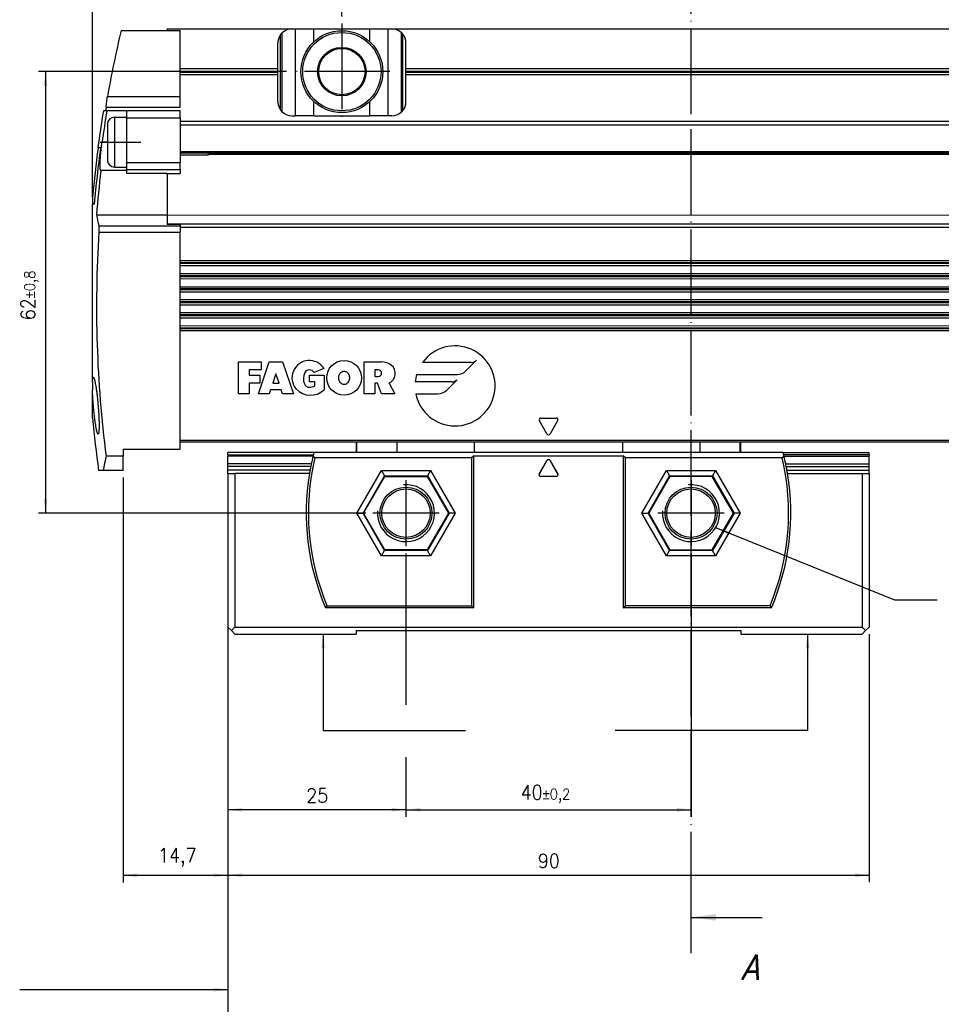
# Model space of a CAD drawing. Header units: millimetres. Extents: x -285 to 1870, y -280 to 203.
# Tile 3 of 32: x -174 to -44, y -93 to 45. Entities that reach past the tile are written whole.
import ezdxf

# ---------------------------------------------------------------- set-up
doc = ezdxf.new("R2010")
doc.units = ezdxf.units.MM
doc.linetypes.add('DOT_CENTER', pattern=[14, 12, -1, 0, -1])
doc.layers.add('1', color=7, linetype='Continuous')
doc.styles.add('CONVERTER_11', font='txt.shx', dxfattribs={"width": 0.9})
doc.styles.add('CONVERTER_14', font='txt.shx', dxfattribs={"width": 0.9, "oblique": 15})
doc.dimstyles.new('ME10_DIM_37', dxfattribs={"dimtxt": 2, "dimasz": 2, "dimexe": 1, "dimexo": 1, "dimgap": 1, "dimtad": 1, "dimdsep": 46, "dimtxsty": 'CONVERTER_11', "dimsah": 1, "dimcen": 0.09, "dimclrd": 2, "dimclre": 2, "dimclrt": 2, "dimadec": 0, "dimazin": 0, "dimtfac": 1, "dimtdec": 4, "dimtix": 1, "dimtmove": 0, "dimatfit": 3, "dimfxl": 1, "dimtolj": 1, "dimtzin": 0, "dimarcsym": 0})
doc.dimstyles.new('ME10_DIM_38', dxfattribs={"dimtxt": 2, "dimasz": 2, "dimexe": 1, "dimexo": 1, "dimgap": 1, "dimtad": 1, "dimdsep": 46, "dimtxsty": 'CONVERTER_11', "dimsah": 1, "dimcen": 0.09, "dimclrd": 2, "dimclre": 2, "dimclrt": 2, "dimadec": 0, "dimazin": 0, "dimtfac": 1, "dimtdec": 4, "dimtix": 1, "dimtmove": 0, "dimatfit": 3, "dimfxl": 1, "dimtolj": 1, "dimtzin": 0, "dimarcsym": 0})
doc.dimstyles.new('ME10_DIM_39', dxfattribs={"dimtxt": 2, "dimasz": 2, "dimexe": 1, "dimexo": 1, "dimgap": 1, "dimtad": 1, "dimdsep": 46, "dimtxsty": 'CONVERTER_11', "dimsah": 1, "dimcen": 0.09, "dimclrd": 2, "dimclre": 2, "dimclrt": 2, "dimadec": 0, "dimazin": 0, "dimtol": 1, "dimtp": 0.2, "dimtm": 0.2, "dimtfac": 0.75, "dimtdec": 0, "dimtix": 1, "dimtmove": 0, "dimatfit": 3, "dimfxl": 1, "dimtolj": 1, "dimtzin": 0, "dimarcsym": 0})
doc.dimstyles.new('ME10_DIM_40', dxfattribs={"dimtxt": 2, "dimasz": 2, "dimexe": 1, "dimexo": 1, "dimgap": 1, "dimtad": 1, "dimdsep": 46, "dimtxsty": 'CONVERTER_11', "dimsah": 1, "dimcen": 0.09, "dimclrd": 2, "dimclre": 2, "dimclrt": 2, "dimadec": 0, "dimazin": 0, "dimtfac": 1, "dimtdec": 4, "dimtix": 1, "dimtmove": 0, "dimatfit": 3, "dimfxl": 1, "dimtolj": 1, "dimtzin": 0, "dimarcsym": 0})
doc.dimstyles.new('ME10_DIM_41', dxfattribs={"dimtxt": 2, "dimasz": 2, "dimexe": 1, "dimexo": 1, "dimgap": 1, "dimtad": 1, "dimdsep": 46, "dimtxsty": 'CONVERTER_11', "dimsah": 1, "dimcen": 0.09, "dimclrd": 2, "dimclre": 2, "dimclrt": 2, "dimadec": 0, "dimazin": 0, "dimtol": 1, "dimtp": 0.8, "dimtm": 0.8, "dimtfac": 0.75, "dimtdec": 0, "dimtix": 1, "dimtmove": 0, "dimatfit": 3, "dimfxl": 1, "dimtolj": 1, "dimtzin": 0, "dimarcsym": 0})
doc.dimstyles.new('ME10_DIM_46', dxfattribs={"dimtxt": 2, "dimasz": 2, "dimexe": 1, "dimexo": 1, "dimgap": 1, "dimtad": 1, "dimdsep": 46, "dimtxsty": 'CONVERTER_11', "dimsah": 1, "dimcen": 0.09, "dimclrd": 2, "dimclre": 2, "dimclrt": 2, "dimadec": 0, "dimazin": 0, "dimtol": 1, "dimtp": 0.25, "dimtm": 0.25, "dimtfac": 0.75, "dimtdec": 0, "dimtix": 1, "dimtmove": 0, "dimatfit": 3, "dimfxl": 1, "dimtolj": 1, "dimtzin": 0, "dimarcsym": 0})
doc.dimstyles.get("Standard").update_dxf_attribs({"dimtxt": 0.18, "dimasz": 0.18, "dimexe": 0.18, "dimexo": 0.0625, "dimgap": 0.09, "dimtad": 0, "dimtih": 1, "dimtoh": 1, "dimdec": 4, "dimzin": 0, "dimdsep": 46, "dimtxsty": 'Standard', "dimcen": 0.09, "dimadec": 0, "dimazin": 0, "dimtfac": 1, "dimtdec": 4, "dimtofl": 0, "dimtmove": 0, "dimatfit": 3, "dimfxl": 1, "dimtolj": 1, "dimtzin": 0, "dimarcsym": 0})

# ---------------------------------------------------------------- blocks, each defined once
blk = doc.blocks.new('CABEZA__35', base_point=(-144.4, -41.42))
at = {"color": 7, "linetype": 'Continuous'}
for p, q in [((-126.4, -14.42), (-126.4, -15.92)), ((-72.4, -15.92), (-72.4, -14.42)), ((-144.4, -16.25), (-144.4, -15.92)), ((-132.32, -15.92), (-144.4, -15.92)), ((-144.4, -16.25), (-144.4, -16.44)), ((-144.4, -17.49), (-144.4, -16.44)), ((-126.4, -15.92), (-132.32, -15.92)), ((-126.28, -15.92), (-126.4, -15.92)), ((-120.64, -15.92), (-126.28, -15.92)), ((-109.8, -15.92), (-120.64, -15.92)), ((-109.9, -16.37), (-110.2, -16.67)), ((-109.9, -16.37), (-88.9, -16.37)), ((-109.9, -37.72), (-109.9, -16.37)), ((-89, -15.92), (-109.8, -15.92)), ((-78.16, -15.92), (-89, -15.92)), ((-88.6, -16.67), (-88.9, -16.37)), ((-88.9, -16.37), (-88.9, -37.72)), ((-72.52, -15.92), (-78.16, -15.92)), ((-72.4, -15.92), (-72.52, -15.92)), ((-66.48, -15.92), (-72.4, -15.92)), ((-66.48, -15.92), (-54.4, -15.92)), ((-54.4, -16.24), (-54.4, -15.92)), ((-54.4, -16.24), (-54.4, -16.43)), ((-54.4, -17.49), (-54.4, -16.43)), ((-144.4, -17.88), (-144.4, -17.49)), ((-144.4, -18.37), (-144.4, -17.88)), ((-110.2, -16.67), (-132.2, -16.67)), ((-110.2, -16.67), (-110.2, -37.42)), ((-100.7, -18.91), (-99.62, -17.02)), ((-100.68, -18.89), (-99.62, -17.05)), ((-99.18, -17.02), (-98.09, -18.91)), ((-99.18, -17.05), (-98.12, -18.89)), ((-66.6, -16.67), (-88.6, -16.67)), ((-88.6, -37.42), (-88.6, -16.67)), ((-54.4, -17.87), (-54.4, -17.49)), ((-54.4, -18.36), (-54.4, -17.87)), ((-144.4, -18.87), (-144.4, -18.37)), ((-144.4, -18.87), (-144.4, -40.42)), ((-144.4, -18.87), (-143.4, -18.87)), ((-143.4, -18.87), (-143.4, -40.42)), ((-132.94, -18.87), (-143.4, -18.87)), ((-125.35, -24.42), (-122.37, -19.27)), ((-122.85, -18.45), (-122.42, -19.2)), ((-122.42, -19.2), (-122.37, -19.27)), ((-122.37, -19.27), (-116.43, -19.27)), ((-116.43, -19.27), (-116.38, -19.2)), ((-116.43, -19.27), (-113.45, -24.42)), ((-115.95, -18.45), (-116.38, -19.2)), ((-98.31, -19.28), (-100.49, -19.28)), ((-98.33, -19.27), (-100.47, -19.27)), ((-82.37, -19.27), (-85.34, -24.42)), ((-82.85, -18.44), (-82.42, -19.19)), ((-82.42, -19.19), (-82.37, -19.27)), ((-76.42, -19.27), (-82.37, -19.27)), ((-76.42, -19.27), (-76.38, -19.19)), ((-73.45, -24.42), (-76.42, -19.27)), ((-75.95, -18.44), (-76.38, -19.19)), ((-65.86, -18.87), (-55.4, -18.86)), ((-55.4, -18.86), (-54.4, -18.86)), ((-55.4, -18.86), (-55.4, -40.42)), ((-54.4, -18.86), (-54.4, -18.36)), ((-54.4, -18.86), (-54.4, -40.42)), ((-126.3, -24.42), (-125.43, -24.42)), ((-125.43, -24.42), (-125.35, -24.42)), ((-122.37, -29.57), (-125.35, -24.42)), ((-113.45, -24.42), (-116.43, -29.57)), ((-113.36, -24.42), (-113.45, -24.42)), ((-112.5, -24.42), (-113.36, -24.42)), ((-86.3, -24.42), (-85.43, -24.42)), ((-85.43, -24.42), (-85.34, -24.42)), ((-85.34, -24.42), (-82.37, -29.57)), ((-76.42, -29.57), (-73.45, -24.42)), ((-73.36, -24.42), (-73.45, -24.42)), ((-72.5, -24.42), (-73.36, -24.42)), ((-122.85, -30.4), (-122.42, -29.65)), ((-122.42, -29.65), (-122.37, -29.57)), ((-116.43, -29.57), (-122.37, -29.57)), ((-116.38, -29.65), (-116.43, -29.57)), ((-115.95, -30.4), (-116.38, -29.65)), ((-82.85, -30.4), (-82.41, -29.65)), ((-82.41, -29.65), (-82.37, -29.57)), ((-82.37, -29.57), (-76.42, -29.57)), ((-76.38, -29.65), (-76.42, -29.57)), ((-75.95, -30.4), (-76.38, -29.65)), ((-109.9, -37.72), (-130.69, -37.72)), ((-130.49, -37.42), (-110.2, -37.42)), ((-110.2, -37.42), (-109.9, -37.72)), ((-88.9, -37.72), (-88.6, -37.42)), ((-68.11, -37.72), (-88.9, -37.72)), ((-68.31, -37.42), (-88.6, -37.42)), ((-143.9, -40.92), (-144.4, -40.42)), ((-143.9, -40.92), (-143.4, -40.42)), ((-143.9, -40.92), (-143.4, -41.42)), ((-143.4, -40.42), (-55.4, -40.42)), ((-143.4, -41.42), (-126.4, -41.42)), ((-126.4, -40.92), (-72.4, -40.92)), ((-126.4, -40.92), (-126.4, -41.42)), ((-72.4, -40.92), (-72.4, -41.42)), ((-72.4, -41.42), (-55.4, -41.42)), ((-55.4, -40.42), (-54.9, -40.92)), ((-54.9, -40.92), (-55.4, -41.42)), ((-54.4, -40.42), (-54.9, -40.92))]:
    blk.add_line(p, q, dxfattribs=at)
at = {"color": 3, "linetype": 'Continuous'}
for p, q in [((-126.28, -15.92), (-126.28, -14.42)), ((-120.64, -15.92), (-120.64, -14.42)), ((-109.8, -15.92), (-109.8, -14.42)), ((-89, -14.42), (-89, -15.92)), ((-78.16, -14.42), (-78.16, -15.92)), ((-72.52, -15.92), (-72.52, -14.42)), ((-144.4, -16.25), (-132.4, -16.25)), ((-132.45, -16.44), (-144.4, -16.44)), ((-54.4, -16.24), (-66.4, -16.24)), ((-66.35, -16.43), (-54.4, -16.43)), ((-132.68, -17.49), (-144.4, -17.49)), ((-132.76, -17.88), (-144.4, -17.88)), ((-99.62, -17.02), (-99.62, -17.05)), ((-99.18, -17.02), (-99.18, -17.05)), ((-66.11, -17.49), (-54.4, -17.49)), ((-66.04, -17.87), (-54.4, -17.87)), ((-132.86, -18.37), (-144.4, -18.37)), ((-126.3, -24.42), (-122.85, -18.45)), ((-125.43, -24.42), (-122.42, -19.2)), ((-122.85, -18.45), (-115.95, -18.45)), ((-122.42, -19.2), (-116.38, -19.2)), ((-116.38, -19.2), (-113.36, -24.42)), ((-115.95, -18.45), (-112.5, -24.42)), ((-100.7, -18.91), (-100.68, -18.89)), ((-100.49, -19.28), (-100.47, -19.27)), ((-98.33, -19.27), (-98.31, -19.28)), ((-98.12, -18.89), (-98.09, -18.91)), ((-86.3, -24.42), (-82.85, -18.44)), ((-85.43, -24.42), (-82.42, -19.19)), ((-82.85, -18.44), (-75.95, -18.44)), ((-82.42, -19.19), (-76.38, -19.19)), ((-76.38, -19.19), (-73.36, -24.42)), ((-75.95, -18.44), (-72.5, -24.42)), ((-65.94, -18.37), (-54.4, -18.36)), ((-122.85, -30.4), (-126.3, -24.42)), ((-122.42, -29.65), (-125.43, -24.42)), ((-113.36, -24.42), (-116.38, -29.65)), ((-112.5, -24.42), (-115.95, -30.4)), ((-82.85, -30.4), (-86.3, -24.42)), ((-82.41, -29.65), (-85.43, -24.42)), ((-73.36, -24.42), (-76.38, -29.65)), ((-72.5, -24.42), (-75.95, -30.4)), ((-115.95, -30.4), (-122.85, -30.4)), ((-116.38, -29.65), (-122.42, -29.65)), ((-75.95, -30.4), (-82.85, -30.4)), ((-76.38, -29.65), (-82.41, -29.65))]:
    blk.add_line(p, q, dxfattribs=at)
at = {"color": 7, "linetype": 'Continuous'}
for centre, radius in [((-119.4, -24.42), 3.65), ((-119.4, -24.42), 3.4), ((-79.4, -24.42), 3.65), ((-79.4, -24.42), 3.4)]:
    blk.add_circle(centre, radius, dxfattribs=at)
for centre, radius, start, end in [((-99.4, -24.42), 34, 166.4206, 168.2419), ((-99.4, -24.42), 34, 166.3082, 166.4206), ((-99.4, -24.42), 34, 166.0884, 166.3082), ((-99.4, -24.42), 34, 165.5264, 166.0884), ((-99.4, -24.42), 34, 13.9194, 14.4814), ((-99.4, -24.42), 34, 13.6996, 13.9194), ((-99.4, -24.42), 34, 13.5871, 13.6996), ((-99.4, -24.42), 34, 11.7659, 13.5871), ((-99.4, -24.42), 33.7, 166.7086, 202.6946), ((-99.4, -24.42), 34, 168.9004, 169.7472), ((-99.4, -24.42), 34, 168.2419, 168.9004), ((-99.4, -17.15), 0.25, 30.0039, 150.0039), ((-99.4, -17.17), 0.25, 30.0039, 150.0039), ((-99.4, -24.42), 33.7, 337.3132, 13.2992), ((-99.4, -24.42), 34, 11.1074, 11.7659), ((-99.4, -24.42), 34, 10.2606, 11.1074), ((-99.4, -24.42), 34, 170.6023, 203.0316), ((-99.4, -24.42), 34, 169.7472, 170.6023), ((-100.49, -19.03), 0.25, 150.0039, 270.0039), ((-100.47, -19.02), 0.25, 150.0039, 270.0039), ((-98.33, -19.02), 0.25, 270.0039, 30.0039), ((-98.31, -19.03), 0.25, 270.0039, 30.0039), ((-99.4, -24.42), 34, 336.9762, 9.4055), ((-99.4, -24.42), 34, 9.4055, 10.2606)]:
    blk.add_arc(centre, radius, start, end, dxfattribs=at)
for points, knots in [([(-132.2, -16.67), (-132.22, -16.65), (-132.25, -16.6), (-132.31, -16.52), (-132.37, -16.45), (-132.41, -16.4), (-132.43, -16.37)], [0, 0, 0, 0, 0.0954143, 0.19106, 0.2864288, 0.3820222, 0.3820222, 0.3820222, 0.3820222]), ([(-66.37, -16.37), (-66.39, -16.39), (-66.42, -16.44), (-66.48, -16.52), (-66.54, -16.59), (-66.58, -16.64), (-66.6, -16.67)], [0, 0, 0, 0, 0.0954825, 0.1909591, 0.2864724, 0.3820222, 0.3820222, 0.3820222, 0.3820222]), ([(-130.69, -37.72), (-130.67, -37.7), (-130.64, -37.65), (-130.59, -37.57), (-130.54, -37.5), (-130.51, -37.45), (-130.49, -37.42)], [0, 0, 0, 0, 0.0900935, 0.1799882, 0.2700098, 0.3600539, 0.3600539, 0.3600539, 0.3600539]), ([(-68.31, -37.42), (-68.29, -37.44), (-68.26, -37.49), (-68.21, -37.57), (-68.16, -37.64), (-68.12, -37.69), (-68.11, -37.72)], [0, 0, 0, 0, 0.0899107, 0.1800615, 0.2700953, 0.3600539, 0.3600539, 0.3600539, 0.3600539])]:
    blk.add_open_spline(points, degree=3, knots=knots, dxfattribs=at)
at = {"layer": '1', "color": 2, "linetype": 'DOT_CENTER'}
for p, q in [((-119.4, -19.77), (-119.4, -29.07)), ((-79.4, -19.77), (-79.4, -29.07)), ((-114.75, -24.42), (-124.05, -24.42)), ((-74.75, -24.42), (-84.05, -24.42))]:
    blk.add_line(p, q, dxfattribs=at)
at = {"layer": '1', "color": 30, "linetype": 'Continuous'}
for centre in [(-119.4, -24.42), (-79.4, -24.42)]:
    blk.add_arc(centre, 4, 175, 95, dxfattribs=at)
blk = doc.blocks.new('REGLA__36', base_point=(-163.4, -18.42))
at = {"color": 7, "linetype": 'Continuous'}
for p, q in [((-159.37, 43.37), (-152.9, 43.37)), ((-152.9, 43.57), (-135.4, 43.58)), ((-152.9, 43.57), (-152.9, 43.37)), ((-152.9, 43.37), (-151.1, 43.37)), ((-151.1, 38.02), (-151.1, 43.37)), ((-135.4, 43.58), (-134.9, 43.58)), ((-134.9, 43.58), (-132.34, 43.58)), ((-132.34, 43.58), (-124.46, 43.58)), ((-124.46, 43.58), (-121.9, 43.58)), ((-121.9, 43.58), (-121.4, 43.58)), ((-121.4, 43.58), (-35.4, 43.58)), ((-120.04, 31.92), (-120.04, 43.04)), ((-119.88, 42.87), (-119.88, 32.08)), ((-137.4, 38.02), (-137.4, 41.58)), ((-119.4, 38.02), (-119.4, 41.58)), ((-151.1, 37.13), (-151.1, 38.02)), ((-151.1, 38.02), (-137.4, 38.02)), ((-137.4, 37.13), (-137.4, 38.02)), ((-119.4, 38.02), (-37.4, 38.02)), ((-119.4, 37.14), (-119.4, 38.02)), ((-151.1, 34.08), (-151.1, 37.13)), ((-137.4, 37.13), (-151.1, 37.13)), ((-137.4, 33.38), (-137.4, 37.13)), ((-37.4, 37.14), (-119.4, 37.14)), ((-119.4, 33.38), (-119.4, 37.14)), ((-161.3, 34.07), (-151.1, 34.08)), ((-151.1, 32.58), (-151.1, 34.08)), ((-161.38, 32.07), (-161.87, 32.07)), ((-161.48, 32.57), (-151.1, 32.58)), ((-158.6, 32.07), (-161.38, 32.07)), ((-151.1, 32.07), (-158.6, 32.07)), ((-158.6, 31.18), (-158.6, 32.07)), ((-151.1, 31.07), (-151.1, 32.07)), ((-160.3, 31.18), (-158.6, 31.18)), ((-158.6, 31.07), (-158.6, 31.18)), ((-158.6, 24.82), (-158.6, 31.07)), ((-151.1, 31.07), (-151.1, 30.58)), ((84.84, 30.59), (-151.1, 30.58)), ((-151.1, 30.58), (-151.1, 30.08)), ((-135.4, 31.38), (-134.9, 31.38)), ((-132.34, 31.38), (-134.9, 31.38)), ((-132.34, 31.38), (-124.46, 31.38)), ((-121.9, 31.38), (-124.46, 31.38)), ((-121.4, 31.38), (-121.9, 31.38)), ((-161.3, 30.18), (-161.3, 27.68)), ((-151.1, 30.08), (-151.1, 26.37)), ((-161.3, 27.68), (-161.3, 25.18)), ((-162.62, 26.87), (-162.65, 26.87)), ((-162.28, 26.87), (-162.62, 26.87)), ((-151.1, 26.37), (-151.1, 24.82)), ((-151.1, 26.17), (83.78, 26.19)), ((-151.1, 25.92), (-147.1, 25.92)), ((-147.1, 25.92), (-147.1, 26.17)), ((-146.85, 26.17), (-147.1, 25.92)), ((-147.03, 26), (83.89, 26.01)), ((-158.6, 23.69), (-162.23, 23.69)), ((-160.3, 24.18), (-158.6, 24.18)), ((-158.6, 24.18), (-158.6, 24.82)), ((-158.6, 23.84), (-158.6, 24.18)), ((-158.6, 23.69), (-158.6, 23.84)), ((-158.6, 23.26), (-158.6, 23.69)), ((-151.1, 23.84), (-151.1, 24.82)), ((-151.1, 23.84), (-151.1, 23.26)), ((-152.9, 23.26), (-158.6, 23.26)), ((-152.9, 23.26), (-151.1, 23.26)), ((-152.9, 23.26), (-152.9, 17.44)), ((-163.4, 19.97), (-163.4, 18.97)), ((-163.4, 7.14), (-163.4, 18.97)), ((-163.15, 18.97), (-163.4, 18.97)), ((-152.9, 17.44), (-162.83, 17.44)), ((-152.9, 17.44), (85.54, 17.46)), ((-152.9, 17.44), (-152.9, 17.44)), ((-152.9, 17.44), (-152.9, 16.22)), ((-152.9, 16.22), (-152.9, 16.1)), ((-151.1, 16.1), (-152.9, 16.1)), ((-151.1, 16.1), (-151.1, 15.95)), ((-151.1, 15.95), (-151.1, 15.75)), ((-151.1, 15.75), (-151.1, 15.02)), ((-151.1, 11.02), (-151.1, 15.02)), ((85.26, 11.04), (-151.1, 11.02)), ((-151.1, 10.34), (-151.1, 11.02)), ((-151.1, 10.34), (84.8, 10.35)), ((-151.1, 9.19), (-151.1, 10.34)), ((84.04, 9.2), (-151.1, 9.19)), ((-151.1, 8.5), (-151.1, 9.19)), ((-151.1, 8.5), (83.58, 8.52)), ((-151.1, 7.35), (-151.1, 8.5)), ((-151.1, 7.35), (84.32, 7.37)), ((-151.1, 6.67), (-151.1, 7.35)), ((-151.1, 6.67), (84.78, 6.69)), ((-151.1, 5.52), (-151.1, 6.67)), ((85.54, 5.54), (-151.1, 5.52)), ((-151.1, 4.84), (-151.1, 5.52)), ((-151.1, 4.84), (85.14, 4.85)), ((-151.1, 3.69), (-151.1, 4.84)), ((84.37, 3.7), (-151.1, 3.69)), ((-151.1, 3.01), (-151.1, 3.69)), ((-151.1, 3.01), (83.92, 3.02)), ((-151.1, 1.86), (-151.1, 3.01)), ((-163.4, -5.98), (-163.4, 2.04)), ((83.99, 1.87), (-151.1, 1.86)), ((-151.1, 1.17), (-151.1, 1.86)), ((84.44, 1.19), (-151.1, 1.17)), ((-151.1, -14.22), (-151.1, 1.17)), ((-163.4, -5.98), (-163.4, -7.09)), ((-163.4, -11.06), (-163.4, -7.09)), ((-151.1, -15.42), (-151.1, -14.22)), ((-151.1, -14.42), (84.3, -14.41)), ((-159.1, -16.44), (-161.5, -16.44)), ((-159.1, -15.42), (-159.1, -16.44)), ((-159.1, -15.42), (-151.1, -15.42)), ((-159.1, -18.42), (-159.1, -16.44)), ((-161.91, -18.42), (-162.55, -18.42)), ((-159.1, -18.42), (-161.91, -18.42))]:
    blk.add_line(p, q, dxfattribs=at)
at = {"color": 3, "linetype": 'Continuous'}
for p, q in [((-136.77, 31.92), (-136.77, 43.04)), ((-134.9, 31.38), (-134.9, 43.58)), ((-132.34, 41.76), (-132.34, 43.58)), ((-124.46, 41.76), (-124.46, 43.58)), ((-121.9, 31.38), (-121.9, 43.58)), ((-137.07, 42.68), (-137.07, 32.27)), ((-151.1, 37.65), (-137.4, 37.65)), ((-151.1, 37.5), (-137.4, 37.51)), ((-119.4, 37.65), (-37.4, 37.65)), ((-119.4, 37.51), (-37.4, 37.51)), ((-132.34, 31.38), (-132.34, 33.39)), ((-124.46, 31.38), (-124.46, 33.39)), ((-160.3, 31.18), (-160.3, 27.68)), ((-158.6, 31.07), (-151.1, 31.07)), ((85.17, 30.09), (-151.1, 30.08)), ((-161.3, 27.68), (-162.05, 27.68)), ((-160.3, 27.68), (-160.3, 24.18)), ((-151.1, 26.37), (83.64, 26.39)), ((-146.92, 26.1), (83.82, 26.12)), ((-158.6, 24.82), (-151.1, 24.82)), ((-158.6, 23.84), (-151.1, 23.84)), ((-162.52, 15.95), (-151.1, 15.95)), ((-152.9, 16.22), (84.72, 16.23)), ((-151.1, 15.75), (84.41, 15.77)), ((-162.5, 15.02), (-151.1, 15.02)), ((85.08, 10.77), (-151.1, 10.75)), ((84.99, 10.62), (-151.1, 10.61)), ((83.86, 8.93), (-151.1, 8.92)), ((83.76, 8.79), (-151.1, 8.78)), ((84.5, 7.1), (-151.1, 7.08)), ((84.6, 6.96), (-151.1, 6.94)), ((85.41, 5.27), (-151.1, 5.25)), ((85.32, 5.13), (-151.1, 5.11)), ((84.19, 3.43), (-151.1, 3.42)), ((84.1, 3.29), (-151.1, 3.28)), ((84.17, 1.6), (-151.1, 1.58)), ((84.26, 1.46), (-151.1, 1.44)), ((-142.9, -3.17), (-139.71, -3.17)), ((-142.9, -7.67), (-142.9, -3.17)), ((-140.09, -7.67), (-138.59, -3.17)), ((-139.71, -3.17), (-139.71, -4.3)), ((-138.59, -3.17), (-136.71, -3.17)), ((-136.71, -3.17), (-135.21, -7.67)), ((-130.91, -4.11), (-132.31, -4.67)), ((-125.26, -7.67), (-125.26, -3.17)), ((-125.26, -3.17), (-122.82, -3.17)), ((-110.23, -3.26), (-117.09, -3.26)), ((-110.99, -4.45), (-109.49, -2.95)), ((-141.4, -4.3), (-141.4, -5.05)), ((-139.71, -4.3), (-141.4, -4.3)), ((-141.4, -5.05), (-139.9, -5.05)), ((-139.9, -5.05), (-139.9, -6.17)), ((-137.65, -4.86), (-138.09, -6.17)), ((-137.21, -6.17), (-137.65, -4.86)), ((-132.96, -5.99), (-132.96, -5.05)), ((-132.96, -5.05), (-130.9, -5.05)), ((-130.9, -5.05), (-130.9, -7.11)), ((-123.29, -4.3), (-123.76, -4.3)), ((-123.76, -4.3), (-123.76, -5.24)), ((-123.76, -5.24), (-123.29, -5.24)), ((-117.92, -4.94), (-112.18, -4.94)), ((-141.4, -6.17), (-141.4, -7.67)), ((-139.9, -6.17), (-141.4, -6.17)), ((-138.09, -6.17), (-137.21, -6.17)), ((-132.21, -5.99), (-132.96, -5.99)), ((-132.21, -6.55), (-132.21, -5.99)), ((-123.76, -6.17), (-123.76, -7.67)), ((-123.38, -6.17), (-123.76, -6.17)), ((-122.82, -7.67), (-123.38, -6.17)), ((-121.78, -6.17), (-120.95, -7.67)), ((-112.96, -5.98), (-118.12, -5.99)), ((-113.72, -7.18), (-112.22, -5.68)), ((-141.4, -7.67), (-142.9, -7.67)), ((-138.59, -7.67), (-140.09, -7.67)), ((-138.4, -7.11), (-138.59, -7.67)), ((-136.9, -7.11), (-138.4, -7.11)), ((-136.71, -7.67), (-136.9, -7.11)), ((-135.21, -7.67), (-136.71, -7.67)), ((-123.76, -7.67), (-125.26, -7.67)), ((-120.95, -7.67), (-122.82, -7.67)), ((-118.04, -7.67), (-114.91, -7.67)), ((-99.62, -13.3), (-100.68, -11.45)), ((-100.47, -11.07), (-98.33, -11.07)), ((-98.12, -11.45), (-99.18, -13.3)), ((84.43, -14.21), (-151.1, -14.22))]:
    blk.add_line(p, q, dxfattribs=at)
at = {"color": 7, "linetype": 'Continuous'}
for radius in [5.75, 5.5, 3.4, 3.25]:
    blk.add_circle((-128.4, 37.58), radius, dxfattribs=at)
at = {"color": 3, "linetype": 'Continuous'}
blk.add_circle((-128.09, -5.42), 2.44, dxfattribs=at)
at = {"color": 7, "linetype": 'Continuous'}
for centre, radius, start, end in [((3.87, 4.6), 167.78, 166.6394, 169.8834), ((-135.4, 41.58), 2, 133.1086, 146.4466), ((-135.4, 41.58), 2, 90.0039, 133.1086), ((-121.4, 41.58), 2, 46.8992, 90.0039), ((-121.4, 41.58), 2, 40.3188, 46.8992), ((-121.4, 41.58), 2, 0.0039, 40.3188), ((-135.4, 41.58), 2, 146.4466, 180.0039), ((-135.4, 33.38), 2, 180.0039, 213.5612), ((-121.4, 33.38), 2, 319.689, 0.0039), ((3.87, 4.6), 168, 170.5892, 172.3823), ((3.87, 4.6), 167.52, 170.5618, 172.0827), ((3.87, 4.6), 167.69, 170.3985, 170.5719), ((-135.4, 33.38), 2, 213.5612, 226.8992), ((-135.4, 33.38), 2, 226.8992, 270.0039), ((-121.4, 33.38), 2, 270.0039, 313.1086), ((-121.4, 33.38), 2, 313.1086, 319.689), ((-160.3, 30.18), 1, 90, 180), ((3.87, 4.6), 167.97, 172.3811, 174.7528), ((3.87, 4.6), 167.63, 172.3656, 175.0823), ((-160.3, 25.18), 1, 180, 270), ((3.87, 4.6), 167.19, 173.4463, 175.5957), ((-139.11, 21.52), 24.06, 189.7604, 193.3815), ((3.87, 4.6), 166.7, 176.4161, 187.2531), ((3.87, 4.6), 168, 185.3488, 187.8778)]:
    blk.add_arc(centre, radius, start, end, dxfattribs=at)
at = {"color": 3, "linetype": 'Continuous'}
for centre, radius, start, end in [((-112.52, -6.55), 5.62, 191.5408, 144.2009), ((-132.96, -5.42), 2.44, 32.5829, 219.6016), ((-122.82, -5.37), 2.2, 50.7652, 90.0039), ((-122.37, -4.81), 1.48, 293.2806, 50.7652), ((-110.23, -2.22), 1.04, 270.0039, 315.0039), ((-131.83, -5.52), 1.97, 154.6269, 202.6237), ((-132.96, -5.05), 0.752, 29.9229, 150.0849), ((-123.29, -4.77), 0.469, 270.0039, 90.0039), ((-112.52, -6.55), 5.62, 163.445, 174.2647), ((-112.18, -3.26), 1.69, 270.0039, 315.0039), ((-132.96, -5.99), 0.75, 202.6237, 270.0039), ((-132.96, -5.14), 1.59, 270.0039, 298.0764), ((-112.96, -4.94), 1.04, 270.0039, 315.0039), ((-132.8, -5.07), 2.79, 223.1328, 312.9872), ((-114.91, -5.98), 1.69, 270.0039, 315.0039), ((-100.47, -11.32), 0.25, 90.0039, 210.0039), ((-98.33, -11.32), 0.25, 330.0039, 90.0039), ((-99.4, -13.17), 0.25, 210.0039, 330.0039)]:
    blk.add_arc(centre, radius, start, end, dxfattribs=at)
at = {"color": 7, "linetype": 'Continuous'}
for points, knots in [([(-161.48, 32.57), (-161.45, 32.82), (-161.39, 33.32), (-161.33, 33.82), (-161.3, 34.07)], [0, 0, 0, 0, 0.754936, 1.510269, 1.510269, 1.510269, 1.510269]), ([(-162.23, 23.69), (-162.23, 23.69), (-162.26, 23.72), (-162.28, 23.79), (-162.31, 23.9), (-162.33, 24.1), (-162.34, 24.36), (-162.33, 24.66), (-162.32, 25.01), (-162.3, 25.41), (-162.26, 25.83), (-162.23, 26.18), (-162.2, 26.5), (-162.16, 26.83), (-162.11, 27.23), (-162.07, 27.52), (-162.05, 27.68)], [0, 0, 0, 0, 0.034385, 0.099339, 0.212235, 0.390546, 0.692535, 1.003389, 1.27508, 1.754131, 2.192989, 2.547237, 2.808175, 3.146146, 3.554288, 4.02577, 4.02577, 4.02577, 4.02577]), ([(-162.52, 15.95), (-162.52, 15.93), (-162.51, 15.88), (-162.5, 15.8), (-162.49, 15.7), (-162.49, 15.59), (-162.49, 15.45), (-162.49, 15.32), (-162.49, 15.17), (-162.5, 15.07), (-162.5, 15.02)], [0, 0, 0, 0, 0.0759304, 0.1506608, 0.2378916, 0.369366, 0.4986847, 0.6376365, 0.7828205, 0.931409, 0.931409, 0.931409, 0.931409]), ([(-163.4, 2.04), (-163.4, 2.06), (-163.4, 2.09), (-163.4, 2.16), (-163.4, 2.25), (-163.4, 2.35), (-163.4, 2.46), (-163.4, 2.55), (-163.4, 2.65), (-163.4, 2.79), (-163.4, 2.96), (-163.4, 3.16), (-163.4, 3.35), (-163.4, 3.52), (-163.4, 3.66), (-163.4, 3.85), (-163.4, 4.07), (-163.4, 4.32), (-163.4, 4.54), (-163.4, 4.73), (-163.4, 4.89), (-163.4, 5.08), (-163.4, 5.3), (-163.4, 5.54), (-163.4, 5.75), (-163.4, 5.91), (-163.4, 6.05), (-163.4, 6.2), (-163.4, 6.37), (-163.4, 6.54), (-163.4, 6.7), (-163.4, 6.83), (-163.4, 6.94), (-163.4, 7.02), (-163.4, 7.09), (-163.4, 7.13), (-163.4, 7.14)], [0, 0, 0, 0, 0.036125, 0.110454, 0.19531, 0.302839, 0.432247, 0.500215, 0.599601, 0.732334, 0.900346, 1.105567, 1.349929, 1.45815, 1.60652, 1.792467, 2.013415, 2.266794, 2.550028, 2.673463, 2.83587, 3.030993, 3.252579, 3.494373, 3.750121, 3.860131, 3.998321, 4.156437, 4.326223, 4.499423, 4.667784, 4.797187, 4.904712, 4.989562, 5.044781, 5.1, 5.1, 5.1, 5.1]), ([(-163.4, -5.98), (-163.4, -5.9), (-163.39, -5.73), (-163.36, -5.54), (-163.34, -5.38), (-163.29, -5.34), (-163.27, -5.33)], [0, 0, 0, 0, 0.2516218, 0.4903588, 0.6203553, 0.681131, 0.681131, 0.681131, 0.681131]), ([(-163.27, -5.33), (-163.26, -5.34), (-163.2, -5.38), (-163.15, -5.54), (-163.09, -5.74), (-163.03, -6.04), (-162.95, -6.42), (-162.88, -6.9), (-162.82, -7.32), (-162.78, -7.67), (-162.74, -7.97), (-162.7, -8.35), (-162.66, -8.81), (-162.61, -9.32), (-162.57, -9.82), (-162.54, -10.28), (-162.52, -10.67), (-162.5, -10.97), (-162.49, -11.32), (-162.47, -11.73), (-162.47, -12.21), (-162.48, -12.6), (-162.49, -12.9), (-162.52, -13.11), (-162.54, -13.27), (-162.59, -13.31), (-162.61, -13.33)], [0, 0, 0, 0, 0.066861, 0.206338, 0.455854, 0.715617, 1.128407, 1.61707, 2.171838, 2.384459, 2.687635, 3.074136, 3.536756, 4.068325, 4.60151, 5.06481, 5.451296, 5.754008, 5.965956, 6.513518, 6.995227, 7.401797, 7.66326, 7.913385, 8.049373, 8.11238, 8.11238, 8.11238, 8.11238]), ([(-162.61, -13.33), (-162.62, -13.31), (-162.68, -13.27), (-162.71, -13.16), (-162.76, -13.03), (-162.8, -12.86), (-162.86, -12.6), (-162.92, -12.25), (-162.98, -11.86), (-163.03, -11.51), (-163.07, -11.23), (-163.1, -10.97), (-163.14, -10.67), (-163.18, -10.28), (-163.23, -9.83), (-163.27, -9.34), (-163.31, -8.88), (-163.33, -8.49), (-163.35, -8.15), (-163.37, -7.83), (-163.39, -7.47), (-163.4, -7.22), (-163.4, -7.09)], [0, 0, 0, 0, 0.067909, 0.209899, 0.320412, 0.488864, 0.72868, 1.136777, 1.545763, 1.911801, 2.190869, 2.404395, 2.708644, 3.096336, 3.56022, 4.093077, 4.55553, 4.947714, 5.261, 5.567135, 5.928516, 6.325599, 6.325599, 6.325599, 6.325599]), ([(-161.5, -16.44), (-161.53, -16.63), (-161.61, -16.99), (-161.72, -17.51), (-161.82, -17.98), (-161.88, -18.28), (-161.91, -18.42)], [0, 0, 0, 0, 0.5769, 1.114616, 1.588455, 2.023333, 2.023333, 2.023333, 2.023333])]:
    blk.add_open_spline(points, degree=3, knots=knots, dxfattribs=at)
at = {"color": 3, "linetype": 'Continuous'}
blk.add_open_spline([(-128.09, -4.49), (-128.1, -4.49), (-128.12, -4.49), (-128.19, -4.49), (-128.28, -4.51), (-128.37, -4.55), (-128.44, -4.6), (-128.51, -4.65), (-128.59, -4.73), (-128.69, -4.85), (-128.78, -5.03), (-128.82, -5.2), (-128.83, -5.33), (-128.84, -5.42), (-128.83, -5.54), (-128.81, -5.68), (-128.77, -5.82), (-128.71, -5.95), (-128.65, -6.04), (-128.58, -6.14), (-128.47, -6.24), (-128.33, -6.32), (-128.2, -6.35), (-128.09, -6.36), (-127.97, -6.35), (-127.85, -6.32), (-127.74, -6.26), (-127.64, -6.18), (-127.56, -6.1), (-127.49, -6), (-127.44, -5.9), (-127.4, -5.8), (-127.38, -5.73), (-127.36, -5.67), (-127.35, -5.6), (-127.34, -5.52), (-127.34, -5.41), (-127.34, -5.28), (-127.37, -5.14), (-127.41, -5.02), (-127.45, -4.92), (-127.49, -4.85), (-127.54, -4.77), (-127.61, -4.7), (-127.69, -4.62), (-127.79, -4.56), (-127.9, -4.51), (-128.01, -4.49), (-128.07, -4.49), (-128.08, -4.49), (-128.09, -4.49)], degree=3, knots=[0, 0, 0, 0, 0.034211, 0.075166, 0.197483, 0.299555, 0.376453, 0.456451, 0.566203, 0.70371, 0.928832, 1.160689, 1.227212, 1.320584, 1.436324, 1.571014, 1.742439, 1.883698, 1.992692, 2.064649, 2.249404, 2.426576, 2.547482, 2.655496, 2.763983, 2.88451, 3.034686, 3.159204, 3.248528, 3.382169, 3.50228, 3.605308, 3.686173, 3.738749, 3.795158, 3.881589, 3.992852, 4.124776, 4.274569, 4.403745, 4.511029, 4.594231, 4.650023, 4.787758, 4.897342, 4.97699, 5.124225, 5.276879, 5.294496, 5.312077, 5.312077, 5.312077, 5.312077], dxfattribs=at)
at = {"layer": '1', "color": 2, "linetype": 'DOT_CENTER'}
for p, q in [((-128.4, 44.33), (-128.4, 30.83)), ((-121.65, 37.58), (-135.15, 37.58)), ((-162.3, 27.68), (-156.6, 27.68))]:
    blk.add_line(p, q, dxfattribs=at)
blk = doc.blocks.new('Regla_G2_cm1240__37', base_point=(-163.4, -41.42))
for name, p in [('REGLA__36', (-163.4, -18.42)), ('CABEZA__35', (-144.4, -41.42))]:
    blk.add_blockref(name, p)
blk = doc.blocks.new('*D76')
at = {"layer": '1', "color": 2, "linetype": 'Continuous'}
for p, q in [((-144.4, -28.13), (-144.4, -76.25)), ((-54.4, -41.42), (-54.4, -76.25)), ((-144.4, -75.25), (-54.4, -75.25))]:
    blk.add_line(p, q, dxfattribs=at)
at = {"layer": '1', "color": 2}
for points in [[(-142.4, -74.99), (-142.4, -75.52), (-144.4, -75.25)], [(-56.4, -75.52), (-56.4, -74.99), (-54.4, -75.25)]]:
    blk.add_solid(points, dxfattribs=at)
at = {"layer": '1', "color": 2, "insert": (-100.9, -74.25), "char_height": 2, "attachment_point": 7, "rotation": 0.0001, "line_spacing_factor": 0.60024, "style": 'CONVERTER_11'}
blk.add_mtext('90', dxfattribs=at)
blk = doc.blocks.new('*D77')
at = {"layer": '1', "color": 2, "linetype": 'Continuous'}
for p, q in [((-159.1, -19.42), (-159.1, -76.27)), ((-144.4, -28.13), (-144.4, -76.27)), ((-159.1, -75.27), (-144.4, -75.27))]:
    blk.add_line(p, q, dxfattribs=at)
at = {"layer": '1', "color": 2}
for points in [[(-157.1, -75.01), (-157.1, -75.53), (-159.1, -75.27)], [(-146.4, -75.53), (-146.4, -75.01), (-144.4, -75.27)]]:
    blk.add_solid(points, dxfattribs=at)
at = {"layer": '1', "color": 2, "insert": (-154.2, -74.07), "char_height": 2, "attachment_point": 7, "rotation": 0.0001, "line_spacing_factor": 0.60024, "style": 'CONVERTER_11'}
blk.add_mtext('14,7', dxfattribs=at)
blk = doc.blocks.new('*D78')
at = {"layer": '1', "color": 2, "linetype": 'Continuous'}
for p, q in [((-119.4, -30.07), (-119.4, -51.32)), ((-79.4, -30.07), (-79.4, -67.08)), ((-119.4, -58.71), (-119.4, -67.08)), ((-119.4, -66.08), (-79.4, -66.08))]:
    blk.add_line(p, q, dxfattribs=at)
at = {"layer": '1', "color": 2}
for points in [[(-117.4, -65.81), (-117.4, -66.34), (-119.4, -66.08)], [(-81.4, -66.34), (-81.4, -65.81), (-79.4, -66.08)]]:
    blk.add_solid(points, dxfattribs=at)
at = {"layer": '1', "color": 2, "insert": (-103.31, -65.08), "char_height": 2, "attachment_point": 7, "rotation": 0.0001, "line_spacing_factor": 0.60024, "style": 'CONVERTER_11'}
blk.add_mtext('\\C2;40\\C2;\\H1.5;{\\Fgdt;`}0,2', dxfattribs=at)
blk = doc.blocks.new('*D79')
at = {"layer": '1', "color": 2, "linetype": 'Continuous'}
for p, q in [((-144.4, -28.13), (-144.4, -67.07)), ((-119.4, -30.07), (-119.4, -50.6)), ((-119.4, -58.71), (-119.4, -67.07)), ((-119.4, -66.07), (-144.4, -66.07))]:
    blk.add_line(p, q, dxfattribs=at)
at = {"layer": '1', "color": 2}
for points in [[(-142.4, -65.81), (-142.4, -66.33), (-144.4, -66.07)], [(-121.4, -66.33), (-121.4, -65.81), (-119.4, -66.07)]]:
    blk.add_solid(points, dxfattribs=at)
at = {"layer": '1', "color": 2, "insert": (-133.4, -65.07), "char_height": 2, "attachment_point": 7, "rotation": 0.0001, "line_spacing_factor": 0.60024, "style": 'CONVERTER_11'}
blk.add_mtext('25', dxfattribs=at)
blk = doc.blocks.new('*D80')
at = {"layer": '1', "color": 2, "linetype": 'Continuous'}
for p, q in [((-136.15, 37.58), (-170.99, 37.58)), ((-169.99, 37.58), (-169.99, -24.42)), ((-125.05, -24.42), (-170.99, -24.42))]:
    blk.add_line(p, q, dxfattribs=at)
at = {"layer": '1', "color": 2}
for points in [[(-169.73, 35.58), (-170.26, 35.58), (-169.99, 37.58)], [(-170.26, -22.42), (-169.73, -22.42), (-169.99, -24.42)]]:
    blk.add_solid(points, dxfattribs=at)
at = {"layer": '1', "color": 2, "insert": (-170.99, 2.66), "char_height": 2, "attachment_point": 7, "rotation": 90, "line_spacing_factor": 0.60024, "style": 'CONVERTER_11'}
blk.add_mtext('\\C2;62\\C2;\\H1.5;{\\Fgdt;`}0,8', dxfattribs=at)
blk = doc.blocks.new('*D85')
at = {"layer": '1', "color": 2, "linetype": 'Continuous'}
for p, q in [((-163.4, 19.97), (-163.4, 86.04)), ((-128.4, 45.33), (-128.4, 86.04)), ((-128.4, 85.04), (-163.4, 85.04))]:
    blk.add_line(p, q, dxfattribs=at)
at = {"layer": '1', "color": 2}
for points in [[(-161.4, 85.31), (-161.4, 84.78), (-163.4, 85.04)], [(-130.4, 84.78), (-130.4, 85.31), (-128.4, 85.04)]]:
    blk.add_solid(points, dxfattribs=at)
at = {"layer": '1', "color": 2, "insert": (-150.49, 86.04), "char_height": 2, "attachment_point": 7, "rotation": 0.0001, "line_spacing_factor": 0.60024, "style": 'CONVERTER_11'}
blk.add_mtext('\\C2;35\\C2;\\H1.5;{\\Fgdt;`}0,25', dxfattribs=at)
blk = doc.blocks.new('A-A__34', base_point=(-25, 0))
at = {"layer": '1', "color": 2, "linetype": 'DOT_CENTER'}
blk.add_line((-79.4, -81.19), (-79.4, 51.08), dxfattribs=at)
at = {"layer": '1', "color": 7}
blk.add_solid([(-75.9, -80.73), (-75.9, -81.65), (-79.4, -81.19)], dxfattribs=at)
at = {"layer": '1', "color": 7, "insert": (-71.15, -88.19), "char_height": 3.5, "attachment_point": 5, "line_spacing_factor": 1.20048, "style": 'CONVERTER_14'}
blk.add_mtext('A', dxfattribs=at)
at = {"layer": '1', "color": 7, "linetype": 'Continuous', "has_arrowhead": 0}
for points in [[(-79.4, -81.19), (-79.4, -76.19)], [(-79.4, -86.19), (-79.4, -81.19)], [(-79.4, -81.19), (-69.4, -81.19)]]:
    blk.add_leader(points, dimstyle='Standard', dxfattribs=at)
blk = doc.blocks.new('A__38', base_point=(17, 1))
at = {"layer": '1', "color": 7, "linetype": 'Continuous'}
blk.add_line((-144.398, -27.135), (-144.405, -124.712), dxfattribs=at)
at = {"layer": '1', "color": 2}
for points in [[(-73.997, -26.953), (-74.195, -27.441), (-75.949, -26.446)], [(-130.776, -43.424), (-131.302, -43.424), (-131.039, -41.424)], [(-62.775, -43.419), (-63.302, -43.419), (-63.038, -41.419)], [(-146.403, -91.606), (-146.403, -91.079), (-144.403, -91.343)]]:
    blk.add_solid(points, dxfattribs=at)
blk.add_blockref('Regla_G2_cm1240__37', (-163.401, -41.424))
at = {"layer": '1'}
blk.add_blockref('A-A__34', (-25, 0), dxfattribs=at)
for base, p1, p2, dimstyle, picture, middle in [((-128.402, 85.042), (-163.401, 18.974), (-128.402, 44.327), 'ME10_DIM_46', '*D85', (-145.902, 87.042)), ((-159.099, -75.269), (-144.398, -27.135), (-159.099, -18.422), 'ME10_DIM_38', '*D77', (-151.748, -73.169)), ((-144.398, -75.254), (-54.397, -40.418), (-144.398, -27.135), 'ME10_DIM_37', '*D76', (-99.398, -73.254)), ((-119.398, -66.069), (-144.398, -27.135), (-119.398, -29.073), 'ME10_DIM_40', '*D79', (-131.898, -64.069)), ((-119.398, -66.078), (-79.398, -29.07), (-119.398, -29.073), 'ME10_DIM_39', '*D78', (-99.398, -64.078))]:
    dim = blk.add_linear_dim(base=base, p1=p1, p2=p2, dimstyle=dimstyle, dxfattribs=at)
    dim.commit()
    dim.dimension.update_dxf_attribs({"geometry": picture, "text_midpoint": middle, "text_rotation": 0.00014})
dim = blk.add_linear_dim(base=(-169.993, 37.577), p1=(-124.048, -24.423), p2=(-135.152, 37.577), angle=90, dimstyle='ME10_DIM_41', dxfattribs=at)
dim.commit()
dim.dimension.update_dxf_attribs({"geometry": '*D80', "text_midpoint": (-171.993, 6.577), "text_rotation": 90})
at = {"layer": '1', "color": 2, "linetype": 'Continuous', "has_arrowhead": 0}
for points in [[(-75.949, -26.446), (-50.859, -36.617), (-44.859, -36.617)], [(-131.039, -41.424), (-131.038, -54.927), (-111.038, -54.927)], [(-63.038, -41.419), (-63.038, -54.927), (-90.038, -54.927)], [(-144.403, -91.343), (-173.613, -91.343)]]:
    blk.add_leader(points, dimstyle='Standard', dxfattribs=at)

msp = doc.modelspace()

# ---------------------------------------------------------------- block references
msp.add_blockref('A__38', (17, 1))

doc.saveas('drawing.dxf')
